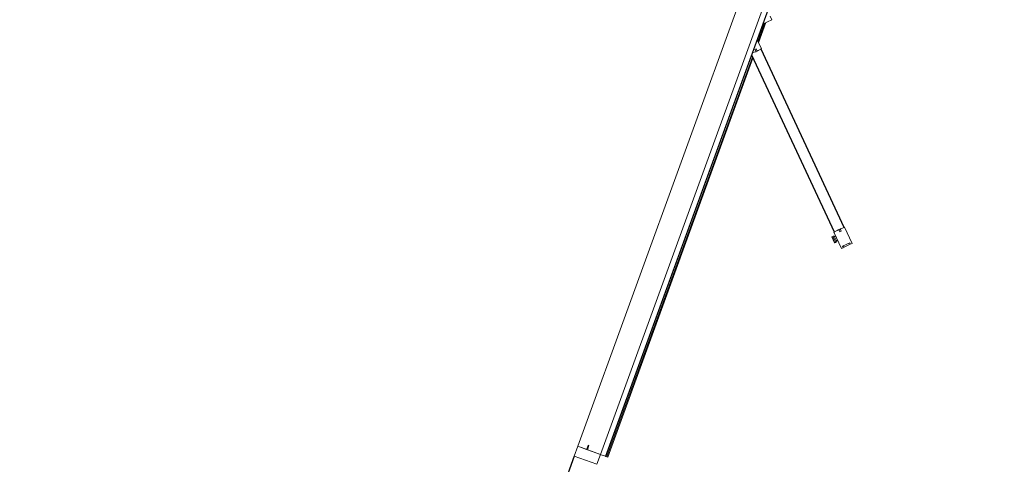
# Model space of a CAD drawing. Header units: millimetres. Extents: x 1512 to 2105, y 794 to 1149.
# Tile 14 of 256: x 1587.25 to 1591.4, y 1098.2 to 1100.07. Entities that reach past the tile are written whole.
import ezdxf

# ---------------------------------------------------------------- set-up
doc = ezdxf.new("R2010")
doc.units = ezdxf.units.MM
doc.layers.add('A-DOOR', color=31, linetype='Continuous', lineweight=9)
doc.layers.add('A-WALL', color=113, linetype='Continuous', lineweight=9)

# ---------------------------------------------------------------- blocks, each defined once
blk = doc.blocks.new('5-panel_Bi-fold_external_door_10806 - Type 1-V1-زیرزمین')
at = {"layer": 'A-DOOR'}
for p, q in [((1.3827, 0.695), (1.3289, 0.6412)), ((1.3884, 0.6893), (1.3827, 0.695)), ((1.3834, 0.6843), (1.3884, 0.6893)), ((1.4074, 0.6603), (1.3834, 0.6843)), ((1.3912, 0.6854), (1.3868, 0.681)), ((1.4085, 0.6681), (1.3912, 0.6854)), ((1.4069, 0.6665), (1.4085, 0.6681)), ((1.4103, 0.6631), (1.4069, 0.6665)), ((1.4124, 0.6653), (1.4074, 0.6603)), ((1.418, 0.6596), (1.4124, 0.6653)), ((1.3297, 0.6405), (0.7433, 0.0542)), ((1.3311, 0.6391), (0.7447, 0.0528)), ((1.3289, 0.6412), (1.3401, 0.6301)), ((1.3297, 0.6405), (1.3311, 0.6391)), ((1.3401, 0.6301), (1.3422, 0.6265)), ((1.3422, 0.6265), (1.3493, 0.6336)), ((1.3429, 0.6273), (1.3472, 0.623)), ((1.3535, 0.6294), (1.3462, 0.622)), ((1.3493, 0.6336), (1.3535, 0.6294)), ((1.3643, 0.6059), (1.418, 0.6596)), ((1.3943, 0.6288), (1.381, 0.6155)), ((1.4015, 0.6281), (1.3824, 0.609)), ((1.3855, 0.6059), (1.4046, 0.625)), ((1.3855, 0.6059), (1.4046, 0.625)), ((1.3861, 0.6053), (1.4052, 0.6244)), ((1.3943, 0.6288), (1.3907, 0.6323)), ((1.3943, 0.6288), (1.3976, 0.632)), ((1.3976, 0.632), (1.4015, 0.6281)), ((1.4015, 0.6281), (1.4024, 0.6272)), ((1.4024, 0.6272), (1.4046, 0.625)), ((1.4046, 0.625), (1.4052, 0.6244)), ((1.3622, 0.608), (0.7802, 0.026)), ((1.3636, 0.6066), (0.7825, 0.0255)), ((1.3462, 0.622), (1.3528, 0.6174)), ((1.3528, 0.6174), (1.3643, 0.6059)), ((1.3622, 0.608), (1.3636, 0.6066)), ((1.3775, 0.619), (1.381, 0.6155)), ((1.3785, 0.6129), (1.381, 0.6155)), ((1.3824, 0.609), (1.3785, 0.6129)), ((1.3833, 0.6081), (1.3824, 0.609)), ((1.3855, 0.6059), (1.3833, 0.6081)), ((1.3861, 0.6053), (1.3855, 0.6059)), ((0.6127, 0.0549), (0.6012, 0.0433)), ((0.6421, 0.0255), (0.6127, 0.0549)), ((0.7426, 0.0549), (0.7132, 0.0255)), ((0.7538, 0.0437), (0.7426, 0.0549)), ((0.7447, 0.0528), (0.7433, 0.0542)), ((0.7502, 0.0346), (0.7573, 0.0417)), ((0.7573, 0.0417), (0.7538, 0.0437)), ((2.581, 0.0259), (-2.331, 0.0259)), ((2.581, 0.0237), (-2.331, 0.0237)), ((-2.331, 0.0016), (2.581, 0.0016)), ((0.7228, 0.0351), (0.6325, 0.0351)), ((0.6365, 0.0311), (0.7188, 0.0311)), ((0.7152, 0.0296), (0.6402, 0.0296)), ((0.7545, 0.0303), (0.7502, 0.0346)), ((0.7618, 0.0377), (0.7545, 0.0303)), ((0.7608, 0.0367), (0.7566, 0.0409)), ((0.7664, 0.0311), (0.7618, 0.0377)), ((0.772, 0.0255), (0.7664, 0.0311)), ((0.7881, 0.0311), (2.581, 0.0311)), ((2.581, 0.0351), (0.7921, 0.0351)), ((2.581, 0.0351), (2.581, 0.0311)), ((2.581, 0.0311), (2.581, 0.0301)), ((2.581, 0.0301), (2.581, 0.0255)), ((2.581, 0.0259), (2.581, 0.0255)), ((2.581, 0.0255), (2.581, 0.0243)), ((2.581, 0.0243), (2.581, 0.0237)), ((2.581, 0.0237), (2.581, 0.0193)), ((2.581, 0.0193), (2.581, 0.0038)), ((2.581, 0.0038), (2.581, 0.0016)), ((2.581, 0.0016), (2.581, -0.1)), ((2.625, 0.0016), (2.581, 0.0016)), ((2.581, 0.0016), (2.581, -0.0565)), ((2.625, -0.1), (2.625, 0.0016)), ((2.562, -0.057), (2.562, -0.0597)), ((2.581, -0.0565), (2.5625, -0.0565)), ((2.5625, -0.0602), (2.581, -0.0602)), ((2.581, -0.0602), (2.581, -0.1)), ((-2.331, -0.1), (2.581, -0.1)), ((2.581, -0.1), (2.625, -0.1))]:
    blk.add_line(p, q, dxfattribs=at)
for centre, start, end in [((2.5625, -0.057), 90, 180), ((2.5625, -0.0597), 180, 270)]:
    blk.add_arc(centre, 0.0005, start, end, dxfattribs=at)
for points in [[(0.6383, 0.0292), (0.6386, 0.0294), (0.6392, 0.0295), (0.6399, 0.0296), (0.6402, 0.0296)], [(0.7152, 0.0296), (0.7155, 0.0296), (0.7161, 0.0295), (0.7167, 0.0294), (0.717, 0.0292)]]:
    blk.add_open_spline(points, degree=3, dxfattribs=at)

msp = doc.modelspace()

# ---------------------------------------------------------------- linework, layer by layer
at = {"layer": 'A-WALL', "lineweight": 25}
msp.add_line((1589.5909, 1098.2354), (1587.2531, 1091.8123), dxfattribs=at)

# ---------------------------------------------------------------- block references
at = {"layer": 'A-DOOR', "rotation": 249.999999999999}
msp.add_blockref('5-panel_Bi-fold_external_door_10806 - Type 1-V1-زیرزمین', (1590.5827, 1100.6678), dxfattribs=at)

doc.saveas('drawing.dxf')
